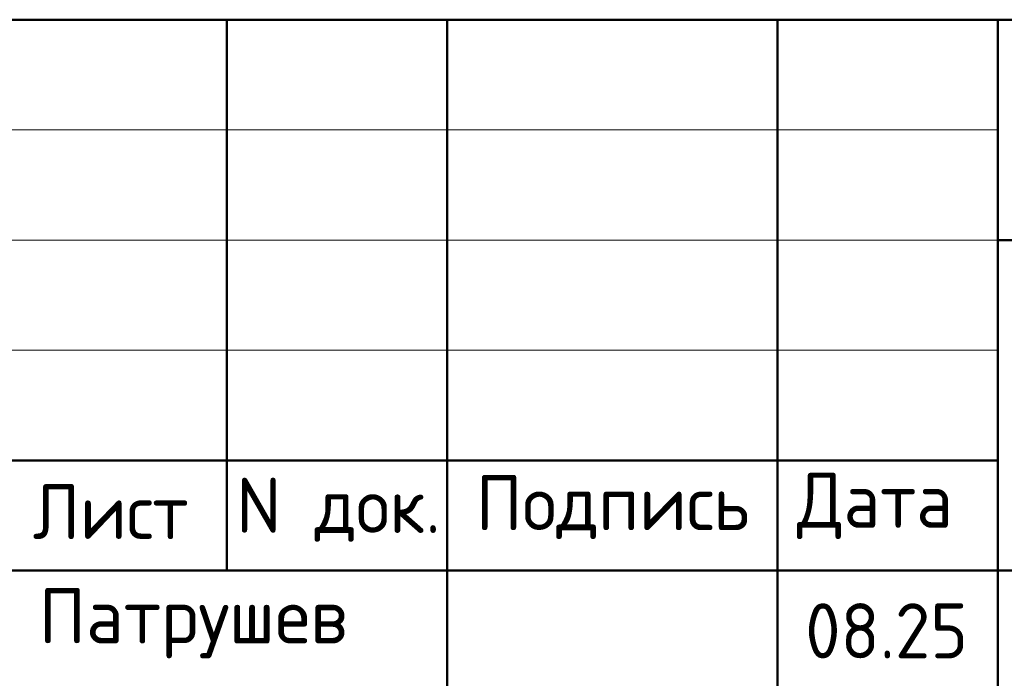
# Model space of a CAD drawing. Header units: millimetres. Extents: x 0 to 50400, y 0 to 35640.
# Tile 10 of 16: x 30071 to 35435, y 3613 to 7200. Entities that reach past the tile are written whole.
import ezdxf

# ---------------------------------------------------------------- set-up
doc = ezdxf.new("R2010")
doc.units = ezdxf.units.MM
doc.layers.add('Standard', color=7, linetype='Continuous', lineweight=25)
doc.styles.add('ISOCPEUR', font='txt')

msp = doc.modelspace()

# ---------------------------------------------------------------- linework, layer by layer
at = {"layer": 'Standard', "color": 7, "linetype": 'Continuous', "lineweight": 50, "transparency": 33554687}
for p, q in [((27600, 7200), (49800, 7200)), ((31200, 4200), (31200, 7200)), ((32400, 600), (32400, 7200)), ((34200, 600), (34200, 7200)), ((35400, 600), (35400, 7200)), ((35400, 6000), (49800, 6000)), ((27600, 4800), (35400, 4800)), ((27600, 4800), (35400, 4800)), ((27600, 4200), (35400, 4200)), ((27600, 4200), (35400, 4200)), ((35400, 4200), (49800, 4200))]:
    msp.add_line(p, q, dxfattribs=at)
at = {"layer": 'Standard', "color": 7, "linetype": 'Continuous', "lineweight": 13, "transparency": 33554687}
for p, q in [((27600, 6600), (35400, 6600)), ((27600, 6000), (35400, 6000)), ((27600, 5400), (35400, 5400))]:
    msp.add_line(p, q, dxfattribs=at)
at = {"layer": 'Standard', "color": 7, "linetype": 'Continuous', "lineweight": 25, "transparency": 33554687}
msp.add_lwpolyline([(49800, 7200), (27600, 7200), (27600, 600), (49800, 600), (49800, 7200)], dxfattribs=at)

# ---------------------------------------------------------------- texts
at = {"layer": 'Standard', "color": 7, "linetype": 'Continuous', "lineweight": 25, "transparency": 33554687, "char_height": 300, "attachment_point": 7, "style": 'ISOCPEUR'}
for s, insert, width in [('\\W0.94;Лист', (30143, 4371.4), 1040.312), ('\\W0.96;Подпись', (32555.3, 4371.4), 1613.136), ('\\W0.94;Дата', (34305.2, 4371.4), 1161.283), ('\\W0.95;N док.', (31251, 4356.8), 1281.75), ('\\W0.94;08.25', (34350.1, 3721.5), 1070.015), ('\\W0.97;Патрушев', (30175.3, 3721.5), 2004.223)]:
    msp.add_mtext(s, dxfattribs=dict(at, insert=insert, width=width))

doc.saveas('drawing.dxf')
